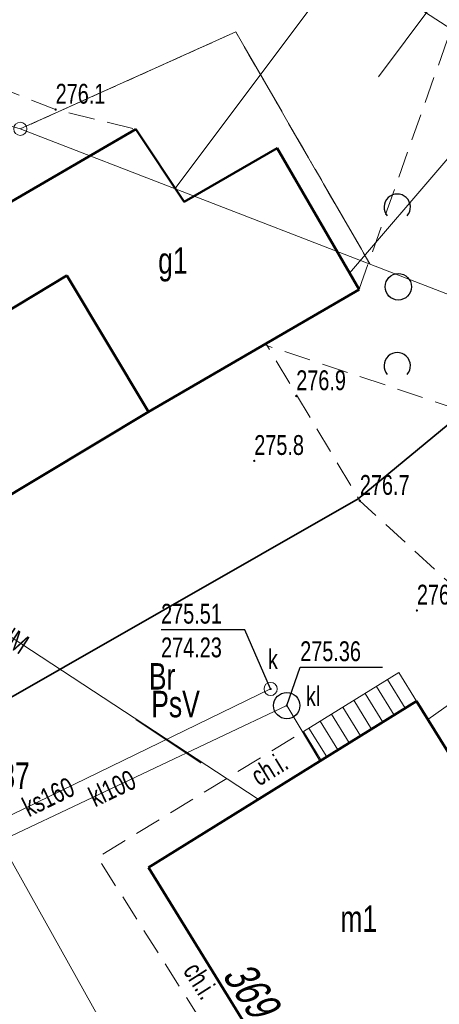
# Model space of a CAD drawing. Header units: metres. Extents: x 8377249 to 8377741, y 5529345 to 5529668.
# Tile 9 of 26: x 8377304 to 8377320, y 5529493 to 5529530. Entities that reach past the tile are written whole.
import ezdxf
from ezdxf.enums import TextEntityAlignment as Align

# ---------------------------------------------------------------- set-up
doc = ezdxf.new("R2010")
doc.units = ezdxf.units.M
doc.header["$MEASUREMENT"] = 0
for name, pattern in [('1.0_0.5', [1.5, 1, -0.5]), ('219-500', [0]), ('egkk-500', [2, 1.5, -0.5]), ('egug-500', [1, 0.5, -0.5]), ('suep_nn_500', [0])]:
    doc.linetypes.add(name, pattern=pattern)
doc.layers.get('0').update_dxf_attribs({"color": 2, "linetype": 'CONTINUOUS', "lineweight": 5})
for name, color, linetype in [('000 Inne (niezydentyfikowane)', 7, 'CONTINUOUS'), ('202-punkt graniczny', 7, 'CONTINUOUS'), ('209-oznaczenie konturu klasyfikacyjnego', 7, 'CONTINUOUS'), ('210-oznaczenie konturu użytku gruntowego', 7, 'CONTINUOUS'), ('211-numer działki ewidencyjnej', 7, 'CONTINUOUS'), ('217-kontur klasyfikacyjny', 7, 'CONTINUOUS'), ('218-kontur użytku gruntowego', 7, 'CONTINUOUS'), ('219-działka ewidencyjna', 7, 'CONTINUOUS'), ('238-Punkt adresowy budynku', 7, 'CONTINUOUS'), ('312-budynek ewidencyjny', 7, 'CONTINUOUS'), ('352-schody', 7, 'CONTINUOUS'), ('chodnik', 7, 'CONTINUOUS'), ('obudowa ochronna przewodu', 7, 'CONTINUOUS'), ('ogrodzenie trwałe', 7, 'CONTINUOUS'), ('osadnik  szambo', 7, 'CONTINUOUS'), ('pikieta naturalna', 7, 'CONTINUOUS'), ('przewód elektroenergetyczny niskiego napięcia', 7, 'CONTINUOUS'), ('przewód elektroenergetyczny podziemny', 7, 'CONTINUOUS'), ('przewód gazowy', 7, 'CONTINUOUS'), ('przewód kanalizacyjny', 7, 'CONTINUOUS'), ('przewód kanalizacyjny-Atr1', 7, 'CONTINUOUS'), ('rzędna', 7, 'CONTINUOUS'), ('rzędna-Atr2', 7, 'CONTINUOUS'), ('rzędna-Atr3', 7, 'CONTINUOUS'), ('skarpa nieumocniona', 7, 'CONTINUOUS'), ('studnia kanalizacyjna', 7, 'CONTINUOUS'), ('zadrzewienie  zakrzewienie', 7, 'CONTINUOUS')]:
    doc.layers.add(name, color=color, linetype=linetype)
for name, color, linetype, lineweight in [('312-oznaczenie budynku ewidencyjnego-Atr117', 7, 'CONTINUOUS', 18), ('chodnik-Atr17', 7, 'CONTINUOUS', 18), ('isa_V1BD385C50508125_TUsr', 7, 'CONTINUOUS', 25), ('osadnik  szambo-Atr17', 7, 'CONTINUOUS', 18), ('pikieta naturalna-Atr2', 7, 'CONTINUOUS', 18), ('przewód elektroenergetyczny podziemny-Atr1', 7, 'CONTINUOUS', 18), ('studnia kanalizacyjna-Atr17', 7, 'CONTINUOUS', 18)]:
    doc.layers.add(name, color=color, linetype=linetype, lineweight=lineweight)
doc.styles.get("Standard").update_dxf_attribs({"font": 'IC-isocp.shx', "width": 0.75, "oblique": 15})
doc.linetypes.add('902-500', pattern='A,3.75,0,[1,ksztalty.shx,S=0.5,R=0,X=0,Y=0],3.75', length=7.5)

# ---------------------------------------------------------------- blocks, each defined once
blk = doc.blocks.new('202')
at = {"color": 0, "linetype": 'Continuous', "lineweight": 0}
blk.add_circle((0, 0), 0.25, dxfattribs=at)
blk = doc.blocks.new('OTZK1')
at = {"color": 0, "linetype": 'Continuous'}
blk.add_circle((0, 0), 0.5, dxfattribs=at)
blk = doc.blocks.new('OTZK2')
at = {"color": 0, "linetype": 'Continuous'}
blk.add_arc((0, 0), 0.5, 318.85, 221.162, dxfattribs=at)
blk = doc.blocks.new('PW01')
at = {"linetype": 'Continuous', "lineweight": 13}
h = blk.add_hatch(color=0, dxfattribs=at)
edge = h.paths.add_edge_path()
edge.add_arc((0, 0), 0.045, 0, 360)
blk = doc.blocks.new('US15')
at = {"color": 0, "linetype": 'Continuous', "lineweight": 13}
blk.add_circle((0, 0), 0.25, dxfattribs=at)
blk = doc.blocks.new('SUKM')
at = {"color": 0, "linetype": 'Continuous'}
blk.add_circle((0, 0), 0.5, dxfattribs=at)
blk = doc.blocks.new('m')
at = {"layer": '000 Inne (niezydentyfikowane)', "color": 7, "linetype": 'Continuous', "lineweight": 18, "flags": 128}
for points in [[(8377318.13, 5529534.48), (8377310.31, 5529524.03)], [(8377321.03, 5529532.32), (8377318, 5529528.26)], [(8377324.35, 5529529.51), (8377316.91, 5529520.83)]]:
    blk.add_lwpolyline(points, dxfattribs=at)
at = {"layer": '217-kontur klasyfikacyjny', "color": 92, "linetype": 'egkk-500', "lineweight": 18, "flags": 128}
for points in [[(8377304.44, 5529526.29), (8377312.6, 5529529.96)], [(8377312.6, 5529529.96), (8377304.44, 5529526.29)], [(8377312.6, 5529529.96), (8377317.68, 5529521.18)], [(8377317.68, 5529521.18), (8377312.6, 5529529.96)]]:
    blk.add_lwpolyline(points, dxfattribs=at)
at = {"layer": '218-kontur użytku gruntowego', "color": 3, "linetype": 'egug-500', "lineweight": 18, "flags": 128}
for points in [[(8377312.6, 5529529.96), (8377304.44, 5529526.29)], [(8377304.44, 5529526.29), (8377312.6, 5529529.96)], [(8377317.68, 5529521.18), (8377312.6, 5529529.96)], [(8377312.6, 5529529.96), (8377317.68, 5529521.18)]]:
    blk.add_lwpolyline(points, dxfattribs=at)
at = {"layer": '219-działka ewidencyjna', "color": 7, "linetype": '219-500', "lineweight": 18, "flags": 128}
for points in [[(8377335.01, 5529520.88), (8377308.65, 5529537.88)], [(8377304.44, 5529526.29), (8377287.1, 5529531.26)], [(8377324.01, 5529518.73), (8377304.44, 5529526.29)]]:
    blk.add_lwpolyline(points, dxfattribs=at)
at = {"layer": '312-budynek ewidencyjny', "color": 7, "linetype": 'Continuous', "lineweight": 50, "flags": 128}
for points in [[(8377301.32, 5529521.93), (8377308.81, 5529526.28)], [(8377308.81, 5529526.28), (8377310.65, 5529523.53)], [(8377310.65, 5529523.53), (8377314.17, 5529525.56)], [(8377314.17, 5529525.56), (8377317.27, 5529520.21)], [(8377303.1, 5529518.88), (8377306.2, 5529520.74)], [(8377306.2, 5529520.74), (8377303.1, 5529518.88)], [(8377306.2, 5529520.74), (8377309.29, 5529515.59)], [(8377309.29, 5529515.59), (8377306.2, 5529520.74)], [(8377317.27, 5529520.21), (8377309.29, 5529515.59)], [(8377309.29, 5529515.59), (8377299.18, 5529509.52)], [(8377309.29, 5529498.35), (8377319.45, 5529504.64)], [(8377319.45, 5529504.64), (8377321.94, 5529500.61)], [(8377315.14, 5529488.88), (8377309.29, 5529498.35)]]:
    blk.add_lwpolyline(points, dxfattribs=at)
at = {"layer": '352-schody', "color": 7, "linetype": 'Continuous', "lineweight": 18, "flags": 128}
blk.add_lwpolyline([(8377315.16, 5529503.49), (8377318.77, 5529505.72), (8377319.45, 5529504.64), (8377315.83, 5529502.4)], close=True, dxfattribs=at)
blk.add_lwpolyline([(8377315.16, 5529503.49), (8377318.77, 5529505.72), (8377319.45, 5529504.64), (8377315.83, 5529502.4)], close=True, dxfattribs=at)
for points in [[(8377319.021, 5529504.375), (8377318.35, 5529505.461)], [(8377318.596, 5529504.112), (8377317.925, 5529505.198)], [(8377317.746, 5529503.585), (8377317.074, 5529504.672)], [(8377318.171, 5529503.849), (8377317.5, 5529504.935)], [(8377317.321, 5529503.322), (8377316.649, 5529504.41)], [(8377316.47, 5529502.796), (8377315.798, 5529503.884)], [(8377316.895, 5529503.059), (8377316.223, 5529504.147)], [(8377316.045, 5529502.533), (8377315.373, 5529503.621)]]:
    blk.add_lwpolyline(points, dxfattribs=at)
at = {"layer": 'chodnik', "color": 7, "linetype": '1.0_0.5', "lineweight": 18, "flags": 128}
blk.add_lwpolyline([(8377301.67, 5529475.99), (8377302.27, 5529475.01), (8377311.67, 5529482.87), (8377315.78, 5529487.79), (8377328.08, 5529495.41), (8377327.57, 5529496.45), (8377315.14, 5529488.88), (8377309.29, 5529498.35), (8377315.83, 5529502.4), (8377315.16, 5529503.49), (8377307.37, 5529498.73), (8377314.24, 5529487.9), (8377311.02, 5529484.33)], close=True, dxfattribs=at)
at = {"layer": 'obudowa ochronna przewodu', "color": 7, "linetype": 'Continuous', "lineweight": 35, "flags": 128}
blk.add_lwpolyline([(8377308.82, 5529503.96), (8377311.29, 5529502.3)], dxfattribs=at)
at = {"layer": 'ogrodzenie trwałe', "color": 7, "linetype": '902-500', "lineweight": 35, "flags": 128}
blk.add_lwpolyline([(8377311.02, 5529484.33), (8377301.67, 5529475.99), (8377291.15, 5529497.4), (8377317.24, 5529512.29), (8377321.23, 5529515.58), (8377335.11, 5529499.08)], dxfattribs=at)
at = {"layer": 'przewód elektroenergetyczny niskiego napięcia', "color": 1, "linetype": 'suep_nn_500', "lineweight": 18, "flags": 128}
blk.add_lwpolyline([(8377320.84, 5529468.64), (8377296.64, 5529511.94)], dxfattribs=at)
at = {"layer": 'przewód elektroenergetyczny podziemny', "color": 1, "linetype": 'Continuous', "lineweight": 18, "flags": 128}
blk.add_lwpolyline([(8377296.64, 5529511.94), (8377313.45, 5529500.93)], dxfattribs=at)
at = {"layer": 'przewód gazowy', "color": 52, "linetype": 'Continuous', "lineweight": 18, "flags": 128}
blk.add_lwpolyline([(8377338.55, 5529520.28), (8377329.39, 5529505.93), (8377327.2, 5529509.13), (8377319.88, 5529503.94)], dxfattribs=at)
at = {"layer": 'przewód kanalizacyjny', "color": 34, "linetype": 'Continuous', "lineweight": 18, "flags": 128}
for points in [[(8377297.63, 5529497.2), (8377313.92, 5529505.1)], [(8377292.09, 5529493.98), (8377295.1, 5529495.28), (8377296.23, 5529495.82), (8377314.53, 5529504.47), (8377315.79, 5529502.38)]]:
    blk.add_lwpolyline(points, dxfattribs=at)
at = {"layer": 'rzędna-Atr2', "color": 7, "flags": 128}
for points in [[(8377313.92, 5529505.1), (8377312.95, 5529507.34), (8377309.772, 5529507.34)], [(8377314.53, 5529504.47), (8377315.04, 5529505.92), (8377318.154, 5529505.92)]]:
    blk.add_lwpolyline(points, dxfattribs=at)
at = {"layer": 'skarpa nieumocniona', "color": 7, "linetype": '1.0_0.5', "lineweight": 18, "flags": 128}
blk.add_lwpolyline([(8377278.286, 5529589.144), (8377277.83, 5529573.02), (8377272.35, 5529551.26), (8377279.8, 5529541.38), (8377292.47, 5529529.76), (8377298.5, 5529529.88), (8377305.78, 5529527.02), (8377308.81, 5529526.28), (8377310.65, 5529523.53), (8377314.17, 5529525.56), (8377317.27, 5529520.21), (8377313.74, 5529518.17), (8377317.3, 5529512.22), (8377323.75, 5529506.31), (8377331.47, 5529499.84), (8377332.19, 5529497.26), (8377333.17, 5529495.89), (8377335.32, 5529499.03), (8377339.1, 5529503.55), (8377345.07, 5529506.64), (8377355.18, 5529502.92), (8377363.6, 5529497.34), (8377365.79, 5529497.23), (8377373.46, 5529495.25), (8377383.03, 5529494.97), (8377382.34, 5529496.99), (8377377.73, 5529497.4), (8377368.36, 5529502.16), (8377366.86, 5529503.36), (8377345.78, 5529515.96), (8377335.09, 5529520.32), (8377321.44, 5529532.01), (8377311.44, 5529539.49), (8377302.07, 5529550.43), (8377296.27, 5529560), (8377288.47, 5529578.29), (8377282.767, 5529592.71)], dxfattribs=at)
blk.add_lwpolyline([(8377278.286, 5529589.144), (8377277.83, 5529573.02), (8377272.35, 5529551.26), (8377279.8, 5529541.38), (8377292.47, 5529529.76), (8377298.5, 5529529.88), (8377305.78, 5529527.02), (8377308.81, 5529526.28), (8377310.65, 5529523.53), (8377314.17, 5529525.56), (8377317.27, 5529520.21), (8377313.74, 5529518.17), (8377317.3, 5529512.22), (8377323.75, 5529506.31), (8377331.47, 5529499.84), (8377332.19, 5529497.26), (8377333.17, 5529495.89), (8377335.32, 5529499.03), (8377339.1, 5529503.55), (8377345.07, 5529506.64), (8377355.18, 5529502.92), (8377363.6, 5529497.34), (8377365.79, 5529497.23), (8377373.46, 5529495.25), (8377383.03, 5529494.97), (8377382.34, 5529496.99), (8377377.73, 5529497.4), (8377368.36, 5529502.16), (8377366.86, 5529503.36), (8377345.78, 5529515.96), (8377335.09, 5529520.32), (8377321.44, 5529532.01), (8377311.44, 5529539.49), (8377302.07, 5529550.43), (8377296.27, 5529560), (8377288.47, 5529578.29), (8377282.767, 5529592.71)], dxfattribs=at)
at = {"layer": 'zadrzewienie  zakrzewienie', "color": 7, "linetype": '1.0_0.5', "lineweight": 18, "flags": 128}
blk.add_lwpolyline([(8377368.36, 5529502.16), (8377366.86, 5529503.36), (8377345.78, 5529515.96), (8377335.09, 5529520.32), (8377321.44, 5529532.01), (8377317.27, 5529520.21), (8377313.67, 5529518.13), (8377343.82, 5529508.07), (8377354.6, 5529503.47), (8377363.77, 5529497.43), (8377365.79, 5529497.23)], close=True, dxfattribs=at)
at = {"layer": '202-punkt graniczny', "color": 7, "linetype": 'Continuous', "lineweight": 18}
blk.add_blockref('202', (8377304.44, 5529526.29), dxfattribs=at)
at = {"layer": 'osadnik  szambo', "color": 34, "linetype": 'Continuous', "lineweight": 18}
blk.add_blockref('SUKM', (8377314.53, 5529504.47), dxfattribs=at)
at = {"layer": 'pikieta naturalna', "color": 7, "linetype": 'Continuous', "lineweight": 13}
for p in [(8377305.78, 5529527.02), (8377314.89, 5529516.18), (8377313.3, 5529513.73), (8377317.3, 5529512.22), (8377319.46, 5529508.07)]:
    blk.add_blockref('PW01', p, dxfattribs=at)
at = {"layer": 'rzędna', "color": 34, "linetype": 'Continuous', "lineweight": 18}
for p in [(8377313.92, 5529505.1), (8377314.53, 5529504.47)]:
    blk.add_blockref('PW01', p, dxfattribs=at)
at = {"layer": 'studnia kanalizacyjna', "color": 34, "linetype": 'Continuous', "lineweight": 18}
blk.add_blockref('US15', (8377313.92, 5529505.1), dxfattribs=at)
at = {"layer": 'zadrzewienie  zakrzewienie', "color": 7, "linetype": 'Continuous', "lineweight": 18}
for name, p in [('OTZK2', (8377318.714, 5529523.327)), ('OTZK1', (8377318.756, 5529520.316)), ('OTZK2', (8377318.714, 5529517.327))]:
    blk.add_blockref(name, p, dxfattribs=at)
at = {"layer": '209-oznaczenie konturu klasyfikacyjnego', "color": 92, "linetype": 'Continuous', "lineweight": 18, "width": 0.75}
blk.add_text('PsV', height=1, dxfattribs=at).set_placement((8377309.4, 5529505.03), align=Align.TOP_LEFT)
at = {"layer": '210-oznaczenie konturu użytku gruntowego', "color": 3, "linetype": 'Continuous', "lineweight": 18, "width": 0.75}
blk.add_text('Br', height=1, dxfattribs=at).set_placement((8377309.31, 5529505.08))
at = {"layer": '211-numer działki ewidencyjnej', "color": 7, "linetype": 'Continuous', "lineweight": 18, "width": 0.75}
blk.add_text('1387', height=1, dxfattribs=at).set_placement((8377302.57, 5529501.32))
at = {"layer": '238-Punkt adresowy budynku', "color": 7, "linetype": 'Continuous', "lineweight": 25, "oblique": 15, "width": 0.75}
blk.add_text('369', height=1.25, rotation=303.976, dxfattribs=at).set_placement((8377312.64, 5529493.41), align=Align.CENTER)
at = {"layer": '312-oznaczenie budynku ewidencyjnego-Atr117', "color": 7, "width": 0.75}
for s, p in [('g1', (8377310.22, 5529521.31)), ('m1', (8377317.26, 5529496.41))]:
    blk.add_text(s, height=1, dxfattribs=at).set_placement(p, align=Align.MIDDLE_CENTER)
at = {"layer": 'chodnik-Atr17', "color": 7, "width": 0.75}
for rotation, p in [(31.426, (8377313.48, 5529501.4)), (302.389, (8377310.58, 5529494.44))]:
    blk.add_text('ch.i.', height=0.75, rotation=rotation, dxfattribs=at).set_placement(p)
at = {"layer": 'osadnik  szambo-Atr17', "color": 34, "width": 0.75}
blk.add_text('kl', height=0.75, dxfattribs=at).set_placement((8377315.26, 5529504.45))
at = {"layer": 'pikieta naturalna-Atr2', "color": 7, "width": 0.75}
for s, p in [('276.1', (8377305.78, 5529527.02)), ('276.9', (8377314.89, 5529516.18)), ('275.8', (8377313.3, 5529513.73)), ('276.7', (8377317.3, 5529512.22)), ('276.0', (8377319.46, 5529508.07))]:
    blk.add_text(s, height=0.75, dxfattribs=at).set_placement(p, align=Align.BOTTOM_LEFT)
at = {"layer": 'przewód elektroenergetyczny podziemny-Atr1', "color": 1, "width": 0.75}
blk.add_text('eNM', height=0.75, rotation=326.776, dxfattribs=at).set_placement((8377303.31, 5529507.57), align=Align.MIDDLE_LEFT)
at = {"layer": 'przewód kanalizacyjny-Atr1', "color": 34, "width": 0.75}
for s, rotation, p in [('kl100', 25.299, (8377307.11, 5529500.96)), ('ks160', 25.871, (8377304.6, 5529500.58))]:
    blk.add_text(s, height=0.75, rotation=rotation, dxfattribs=at).set_placement(p, align=Align.MIDDLE_LEFT)
at = {"layer": 'rzędna-Atr2', "color": 34, "width": 0.75}
for s, p in [('275.51', (8377309.772, 5529507.348)), ('275.36', (8377315.04, 5529505.928))]:
    blk.add_text(s, height=0.75, dxfattribs=at).set_placement(p, align=Align.BOTTOM_LEFT)
at = {"layer": 'rzędna-Atr3', "color": 34, "width": 0.75}
blk.add_text('274.23', height=0.75, dxfattribs=at).set_placement((8377309.772, 5529506.072), align=Align.BOTTOM_LEFT)
at = {"layer": 'studnia kanalizacyjna-Atr17', "color": 34, "width": 0.75}
blk.add_text('k', height=0.75, dxfattribs=at).set_placement((8377313.82, 5529505.85))

msp = doc.modelspace()

# ---------------------------------------------------------------- block references
at = {"layer": 'isa_V1BD385C50508125_TUsr', "linetype": 'ByBlock'}
msp.add_blockref('m', (0, 0), dxfattribs=at)

doc.saveas('drawing.dxf')
